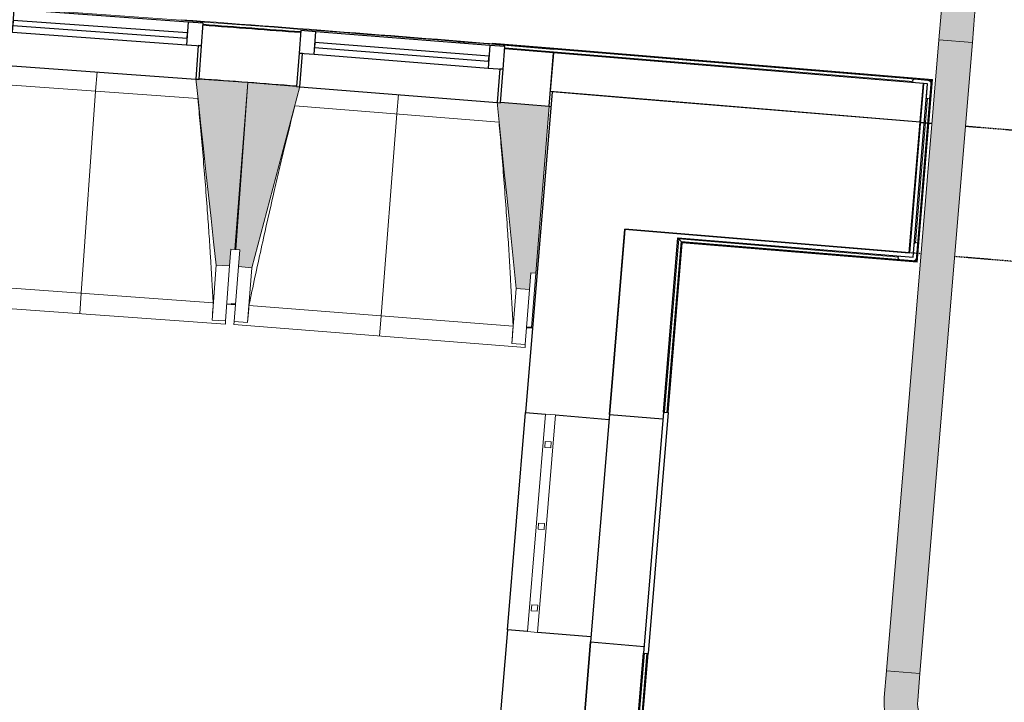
# Model space of a CAD drawing. Header units: millimetres. Extents: x -2845 to 74565, y -36590 to 13748.
# Tile 42 of 75: x 41041 to 43974, y -22737 to -20704. Entities that reach past the tile are written whole.
import ezdxf

# ---------------------------------------------------------------- set-up
doc = ezdxf.new("R2010")
doc.units = ezdxf.units.MM
doc.linetypes.add('Tiret', pattern=[2.5, 1.25, -1.25])
doc.linetypes.add('Tiret_2_', pattern=[2.5, 1.25, -1.25])
for name, color, linetype, lineweight in [('A-DOOR', 7, 'Continuous', 25), ('A-FLOR', 7, 'Continuous', 25), ('A-FLOR-HRAL', 7, 'Continuous', 18), ('A-GENM', 7, 'Continuous', 18), ('A-GLAZ', 7, 'Continuous', 25), ('A-WALL', 7, 'Continuous', 25), ('CHEMIN DE CABLE ELE', 7, 'Continuous', 18), ('I-WALL', 7, 'Continuous', 25), ('MUR', 7, 'Continuous', 25), ('Q-SPCQ', 7, 'Continuous', 18), ('S-BEAM', 7, 'Continuous', 18)]:
    doc.layers.add(name, color=color, linetype=linetype, lineweight=lineweight)
doc.layers.add('A-DOOR-HDLN', color=5, linetype='Tiret', lineweight=25, true_color=0x0000ff)

# ---------------------------------------------------------------- blocks, each defined once
blk = doc.blocks.new('20_MUR PREFA_01 - MODULE_01 B-3165811-2021_015_1111_DCE_1_50_N0 FINI_CFA_DIS')
at = {"layer": 'A-GENM'}
for p, q in [((0, 722.1), (0, 661.4)), ((0, 661.4), (0, 58.5)), ((0, 0.7), (0, 58.5))]:
    blk.add_line(p, q, dxfattribs=at)
blk = doc.blocks.new('grille de défense - grille de défense 2-3214737-2021_015_1111_DCE_1_50_N0 FINI_CFA_DIS')
at = {"layer": 'Q-SPCQ'}
for p, q in [((-2057.4, -15), (-2057.4, 15)), ((-1407.4, 15), (-2057.4, 15)), ((-1958.4, 9), (-1976.4, 9)), ((-1976.4, 9), (-1976.4, -9)), ((-1958.4, -9), (-1958.4, 9)), ((-1714.4, 9), (-1732.4, 9)), ((-1732.4, 9), (-1732.4, -9)), ((-1714.4, -9), (-1714.4, 9)), ((-1470.3, 9), (-1488.3, 9)), ((-1488.3, 9), (-1488.3, -9)), ((-1470.3, -9), (-1470.3, 9)), ((-1407.4, 15), (-1407.4, -15)), ((-2057.4, -15), (-1407.4, -15)), ((-1976.4, -9), (-1958.4, -9)), ((-1732.4, -9), (-1714.4, -9)), ((-1488.3, -9), (-1470.3, -9))]:
    blk.add_line(p, q, dxfattribs=at)
blk = doc.blocks.new('Ouverture en rectangle - Ouverture en rectangle _83x207_-3217784-2021_015_1111_DCE_1_50_N0 FINI_CFA_DIS')
at = {"layer": 'A-DOOR-HDLN', "linetype": 'Tiret_2_'}
for p, q in [((-415, 195), (279.6, 195)), ((379.6, 195), (415, 195)), ((279.5, -195), (-415, -195)), ((415, -195), (379.5, -195))]:
    blk.add_line(p, q, dxfattribs=at)
blk = doc.blocks.new('B02_DC_STR_rvt-1-2021_015_1111_DCE_1_50_N0 FINI_CFA_DIS')
at = {"layer": 'S-BEAM', "lineweight": 5, "true_color": 0x787878}
for points in [[(-11503.6, -21437.7), (-11500, -21387.9), (-11485, -21388.9), (-11449.3, -20891.4), (-11593.9, -20881.1), (-11593.9, -20881.7), (-11603.9, -20881), (-11543.5, -21434.9), (-11526.1, -21436.1)], [(-11437, -21442.9), (-11294.4, -20904.3), (-11304.4, -20903.5), (-11304.4, -20902.8), (-11448.8, -20891.5), (-11487.9, -21388.7), (-11472.9, -21389.9), (-11476.9, -21439.8), (-11472.9, -21440.1)], [(-10609.6, -21508), (-10605.6, -21458.2), (-10590.7, -21459.3), (-10551.5, -20962.1), (-10696, -20950.7), (-10696.1, -20951.4), (-10706, -20950.6), (-10649.4, -21504.9), (-10632.7, -21506.2)]]:
    blk.add_hatch(color=8, dxfattribs=at).paths.add_polyline_path(points)
at = {"layer": 'A-FLOR'}
for p, q in [((-11511.6, -21550.3), (-11485.7, -21552.3)), ((-11485.7, -21551.5), (-11498.3, -21550.5)), ((-10618.4, -21620.4), (-10601, -21621.8)), ((-10603.4, -21620.9), (-10618.3, -21619.8))]:
    blk.add_line(p, q, dxfattribs=at)
at = {"layer": 'A-WALL'}
for p, q in [((-10542.7, -20918.8), (-10622, -21874)), ((-10293.5, -20939.5), (-10542.7, -20918.8)), ((-10371.6, -21879.7), (-10325.8, -21328.2)), ((-10622, -21874), (-10561.9, -21879)), ((-10532, -21881.5), (-10372.8, -21894.7)), ((-10675.7, -22521.8), (-10720.2, -23056.8)), ((-10615.7, -22526.7), (-10675.7, -22521.8)), ((-10426.6, -22542.4), (-10585.8, -22529.2)), ((-10470.8, -23075.5), (-10427.8, -22557.4))]:
    blk.add_line(p, q, dxfattribs=at)
at = {"layer": 'I-WALL'}
for p, q in [((-9445.8, -21009.8), (-10293.5, -20939.5)), ((-9478.1, -21398.5), (-9445.8, -21009.8)), ((-10325.8, -21328.2), (-9478.1, -21398.5))]:
    blk.add_line(p, q, dxfattribs=at)
at = {"layer": 'MUR'}
blk.add_line((-10675.7, -22521.8), (-10622, -21874), dxfattribs=at)
at = {"layer": 'S-BEAM'}
for p, q in [((-11449.3, -20891.4), (-11593.9, -20881.1)), ((-11597.9, -20939.4), (-12206.8, -20895.7)), ((-11448.8, -20891.5), (-11487.9, -21388.7)), ((-11485, -21388.9), (-11449.3, -20891.4)), ((-11304.3, -20902.8), (-11448.8, -20891.5)), ((-10700.4, -21009), (-11309.1, -20961.1)), ((-10551.5, -20962.1), (-10696.1, -20950.7)), ((-10590.7, -21459.3), (-10551.5, -20962.1)), ((-11503.6, -21437.7), (-11500, -21387.9)), ((-11500, -21387.9), (-11485, -21388.9)), ((-11487.9, -21388.7), (-11472.9, -21389.9)), ((-11472.9, -21389.9), (-11476.9, -21439.8)), ((-11543.5, -21434.9), (-11555.2, -21598.7)), ((-11543.5, -21434.9), (-11503.6, -21437.7)), ((-11503.6, -21437.7), (-11515.3, -21601.5)), ((-11489.8, -21603.5), (-11476.9, -21439.8)), ((-11476.9, -21439.8), (-11437, -21442.9)), ((-11449.9, -21606.6), (-11437, -21442.9)), ((-10609.6, -21508), (-10605.6, -21458.2)), ((-10605.6, -21458.2), (-10590.7, -21459.3)), ((-10590.7, -21459.3), (-10603.4, -21620.9)), ((-12339.3, -21490.7), (-11551.8, -21547.2)), ((-10649.4, -21504.9), (-10662.3, -21668.6)), ((-10649.4, -21504.9), (-10609.6, -21508)), ((-10609.6, -21508), (-10622.4, -21671.7)), ((-12383.7, -21548.3), (-11516, -21610.6)), ((-11511.7, -21551.7), (-11498.5, -21552.6)), ((-11498.5, -21552.6), (-11485.8, -21553.6)), ((-11445.6, -21555.2), (-10658.5, -21617.1)), ((-11555.2, -21598.7), (-11555.2, -21598.4)), ((-11515.3, -21601.5), (-11555.2, -21598.7)), ((-11515.3, -21601.5), (-11516, -21610.6)), ((-11490.5, -21612.5), (-11489.8, -21603.5)), ((-11490.5, -21612.5), (-10623.1, -21680.7)), ((-11449.9, -21606.6), (-11489.8, -21603.5)), ((-11449.8, -21606.3), (-11449.9, -21606.6)), ((-10618.5, -21621.9), (-10603.6, -21623)), ((-10603.4, -21621.6), (-10603.6, -21623)), ((-10662.3, -21668.6), (-10662.3, -21668.3)), ((-10622.4, -21671.7), (-10662.3, -21668.6)), ((-10622.4, -21671.7), (-10623.1, -21680.7))]:
    blk.add_line(p, q, dxfattribs=at)
at = {"layer": 'S-BEAM', "flags": 128}
for points in [[(-11603.9, -20880.3), (-11596.4, -20949.7), (-11588.8, -21019), (-11581.3, -21088.3), (-11573.7, -21157.6), (-11566.1, -21226.9), (-11558.6, -21296.3), (-11551, -21365.6), (-11543.5, -21434.9)], [(-11437, -21442.9), (-11419.2, -21375.5), (-11401.3, -21308.1), (-11383.5, -21240.7), (-11365.6, -21173.3), (-11347.8, -21105.9), (-11329.9, -21038.4), (-11312.1, -20971), (-11294.3, -20903.6)], [(-10706.1, -20949.9), (-10699, -21019.3), (-10691.9, -21088.7), (-10684.8, -21158), (-10677.7, -21227.4), (-10670.7, -21296.8), (-10663.6, -21366.1), (-10656.5, -21435.5), (-10649.4, -21504.9)], [(-11555.2, -21598.4), (-11554.5, -21588.2), (-11553.8, -21577.9), (-11553.1, -21567.7), (-11552.4, -21557.5), (-11551.8, -21547.2)], [(-11445.6, -21555.2), (-11446.4, -21565.4), (-11447.3, -21575.6), (-11448.1, -21585.9), (-11449, -21596.1), (-11449.8, -21606.3)], [(-10662.3, -21668.3), (-10661.6, -21658.1), (-10660.8, -21647.8), (-10660, -21637.6), (-10659.3, -21627.4), (-10658.5, -21617.1)]]:
    blk.add_lwpolyline(points, dxfattribs=at)
at = {"layer": 'S-BEAM'}
for points, knots in [([(-11551.8, -21547.2), (-11554.4, -21501.3), (-11558.6, -21432.5), (-11564.7, -21340.8), (-11570, -21266.3), (-11576.2, -21186), (-11583.2, -21100), (-11590.5, -21017.8), (-11595.6, -20964.3), (-11598, -20939.4)], [0, 0, 0, 0, 0.2222222, 0.3333333, 0.4444444, 0.5833333, 0.7222222, 0.8611111, 0.9816328, 0.9816328, 0.9816328, 0.9816328]), ([(-11308.9, -20961.1), (-11319.3, -21002.1), (-11335, -21065.4), (-11355.6, -21151.3), (-11372.6, -21224.1), (-11390.6, -21302.6), (-11415.7, -21414.8), (-11433.8, -21499), (-11445.6, -21555.2)], [0.0183454, 0.0183454, 0.0183454, 0.0183454, 0.2222222, 0.3333333, 0.4444444, 0.5833333, 0.7222222, 1, 1, 1, 1]), ([(-10658.5, -21617.1), (-10660.8, -21571.2), (-10664.5, -21502.4), (-10670, -21410.7), (-10674.8, -21336), (-10680.4, -21255.8), (-10686.9, -21169.7), (-10693.6, -21087.4), (-10698.3, -21033.9), (-10700.6, -21009)], [0, 0, 0, 0, 0.2222222, 0.3333333, 0.4444444, 0.5833333, 0.7222222, 0.8611111, 0.9816328, 0.9816328, 0.9816328, 0.9816328])]:
    blk.add_open_spline(points, degree=3, knots=knots, dxfattribs=at)
at = {"layer": 'A-DOOR', "color": 5, "lineweight": 25, "true_color": 0x0000ff, "rotation": 175.2586130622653}
blk.add_blockref('Ouverture en rectangle - Ouverture en rectangle _83x207_-3217784-2021_015_1111_DCE_1_50_N0 FINI_CFA_DIS', (-9048.4, -21238.5), dxfattribs=at)
at = {"layer": 'Q-SPCQ', "color": 5, "lineweight": 25, "true_color": 0x0000ff, "rotation": 265.2547601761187}
blk.add_blockref('grille de défense - grille de défense 2-3214737-2021_015_1111_DCE_1_50_N0 FINI_CFA_DIS', (-10717.2, -23930.5), dxfattribs=at)
at = {"layer": 'S-BEAM', "color": 5, "lineweight": 25, "true_color": 0x0000ff}
for p, rotation in [((-11898.2, -20859.2), 175.8980836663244), ((-11000.2, -20926.8), 175.5008146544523)]:
    blk.add_blockref('20_MUR PREFA_01 - MODULE_01 B-3165811-2021_015_1111_DCE_1_50_N0 FINI_CFA_DIS', p, dxfattribs=dict(at, rotation=rotation))
blk = doc.blocks.new('XXX_VIDE FENETRE - 590-389517-2021_015_1111_DCE_1_50_N0 FINI_CFA_DIS')
at = {"layer": 'A-GLAZ'}
for p, q in [((-305.1, 0), (-305.1, -100)), ((-295.1, 0), (-305.1, 0)), ((295.1, 0), (-295.1, 0)), ((-295.1, -100), (-295.1, 0)), ((305.1, 0), (295.1, 0)), ((295.1, 0), (295.1, -100)), ((305.1, -100), (305.1, 0)), ((-305.1, -100), (-295.1, -100)), ((-260.1, -100), (-305.1, -100)), ((-305.1, -100), (-305.1, -167.5)), ((-260.1, -167.5), (-260.1, -100)), ((260.1, -100), (-260.1, -100)), ((260.1, -100), (260.1, -167.5)), ((305.1, -100), (260.1, -100)), ((295.1, -100), (305.1, -100)), ((305.1, -167.5), (305.1, -100)), ((-305.1, -167.5), (-260.1, -167.5)), ((-260.1, -167.5), (260.1, -167.5)), ((260.1, -167.5), (305.1, -167.5))]:
    blk.add_line(p, q, dxfattribs=at)
at = {"layer": 'A-GLAZ', "color": 173, "true_color": 0x5c63b1}
for p, q in [((260.1, -120), (-260.1, -120)), ((-260.1, -120), (-260.1, -135)), ((-260.1, -135), (260.1, -135)), ((260.1, -135), (260.1, -120))]:
    blk.add_line(p, q, dxfattribs=at)
blk = doc.blocks.new('Garde-corps - Garde-corps-507583-2021_015_1111_DCE_1_50_N0 FINI_CFA_DIS')
at = {"layer": 'A-FLOR-HRAL'}
for p, q in [((-9251.3, -19760.6), (-9251.5, -19762.2)), ((-9251.5, -19762.2), (-7726.7, -19888.7)), ((-9251.3, -19760.6), (-9251.2, -19758.8)), ((-9251.3, -19760.6), (-7724.9, -19887.2)), ((-9251.2, -19758.8), (-9250.6, -19751.7)), ((-9251.2, -19758.8), (-7723, -19885.6)), ((-9250.4, -19748.7), (-9250.6, -19751.7)), ((-9250.6, -19751.7), (-7715.2, -19879.1)), ((-7726.7, -19888.7), (-7843.1, -21012.6)), ((-7724.9, -19887.2), (-7841.6, -21014.4)), ((-7723, -19885.6), (-7840.1, -21016.2)), ((-7715.2, -19879.1), (-7833.7, -21023.9)), ((-7711.9, -19876.3), (-7831, -21027.2)), ((-7715.2, -19879.1), (-7723, -19885.6)), ((-8634.5, -20946.9), (-8679.7, -21491.8)), ((-8633, -20948.7), (-8678, -21490.3)), ((-8631.4, -20950.6), (-8676.1, -21488.8)), ((-7843.1, -21012.6), (-8634.5, -20946.9)), ((-7841.6, -21014.4), (-8633, -20948.7)), ((-7840.1, -21016.2), (-8631.4, -20950.6)), ((-8631.4, -20950.6), (-8628.2, -20954.4)), ((-7833.7, -21023.9), (-8578.4, -20962.2)), ((-8628.8, -21004.8), (-8664.5, -21435.6)), ((-8625.6, -21002.1), (-8661.8, -21438.9)), ((-7833.7, -21023.9), (-7840.1, -21016.2)), ((-8679.7, -21491.8), (-7578.3, -21611.1)), ((-8678, -21490.3), (-7579.8, -21609.3)), ((-8672.8, -21486), (-8676.1, -21488.8)), ((-8676.1, -21488.8), (-7581.3, -21607.3)), ((-8623.3, -21484.3), (-7590.3, -21596.2)), ((-8620.5, -21487.6), (-7587.6, -21599.5)), ((-7587.6, -21599.5), (-7578.9, -21519)), ((-7578.9, -21519), (-7581.9, -21518.7)), ((-7581.3, -21607.3), (-7571.8, -21519.8)), ((-7579.8, -21609.3), (-7570.1, -21520)), ((-7578.9, -21519), (-7571.8, -21519.8)), ((-7578.3, -21611.1), (-7568.5, -21520.1)), ((-7571.8, -21519.8), (-7570.1, -21520)), ((-7568.5, -21520.1), (-7570.1, -21520)), ((-7590.3, -21596.2), (-7590.2, -21594.8)), ((-7581.3, -21607.3), (-7587.6, -21599.5))]:
    blk.add_line(p, q, dxfattribs=at)
for points, knots in [([(-7724.9, -19887.2), (-7725, -19887.2), (-7725.1, -19887.3), (-7725.2, -19887.4), (-7725.4, -19887.5), (-7725.5, -19887.6), (-7725.6, -19887.8), (-7725.8, -19887.9), (-7725.9, -19888), (-7726, -19888.1), (-7726.1, -19888.2), (-7726.3, -19888.3), (-7726.4, -19888.4), (-7726.6, -19888.5), (-7726.7, -19888.6), (-7726.7, -19888.7), (-7726.7, -19888.7)], [0, 0, 0, 0, 0.1, 0.15, 0.2, 0.25, 0.3, 0.35, 0.4, 0.45, 0.5, 0.55, 0.625, 0.7, 0.8, 0.9, 0.9, 0.9, 0.9]), ([(-7711.9, -19876.3), (-7712.1, -19876.6), (-7712.6, -19876.9), (-7713.1, -19877.4), (-7713.4, -19877.7), (-7713.7, -19877.9), (-7713.9, -19878.1), (-7714.1, -19878.2), (-7714.3, -19878.4), (-7714.5, -19878.6), (-7714.7, -19878.7), (-7714.9, -19878.9), (-7715.1, -19879), (-7715.2, -19879.1), (-7715.2, -19879.1)], [0, 0, 0, 0, 0.166667, 0.25, 0.333333, 0.375, 0.416667, 0.5, 0.541667, 0.583333, 0.666667, 0.75, 0.833333, 1, 1, 1, 1]), ([(-8634.5, -20946.9), (-8634.5, -20947), (-8634.5, -20947), (-8634.3, -20947.2), (-8634.2, -20947.4), (-8634.1, -20947.5), (-8634, -20947.6), (-8633.9, -20947.8), (-8633.7, -20947.9), (-8633.6, -20948), (-8633.5, -20948.2), (-8633.4, -20948.3), (-8633.3, -20948.4), (-8633.2, -20948.6), (-8633.1, -20948.7), (-8633, -20948.7)], [-0.9, -0.9, -0.9, -0.9, -0.75, -0.65, -0.55, -0.5, -0.45, -0.4, -0.35, -0.3, -0.25, -0.2, -0.15, -0.1, 0, 0, 0, 0]), ([(-7841.6, -21014.4), (-7841.7, -21014.3), (-7841.8, -21014.2), (-7841.9, -21014.1), (-7842, -21013.9), (-7842.1, -21013.8), (-7842.2, -21013.7), (-7842.3, -21013.5), (-7842.4, -21013.4), (-7842.5, -21013.3), (-7842.6, -21013.2), (-7842.7, -21013), (-7842.9, -21012.9), (-7843, -21012.7), (-7843.1, -21012.6), (-7843.1, -21012.6), (-7843.1, -21012.6)], [0, 0, 0, 0, 0.1, 0.15, 0.2, 0.25, 0.3, 0.35, 0.4, 0.45, 0.5, 0.55, 0.625, 0.7, 0.8, 0.9, 0.9, 0.9, 0.9]), ([(-7831, -21027.2), (-7831.3, -21026.9), (-7831.6, -21026.4), (-7832, -21025.9), (-7832.3, -21025.6), (-7832.5, -21025.4), (-7832.7, -21025.1), (-7832.9, -21024.9), (-7833, -21024.7), (-7833.2, -21024.5), (-7833.3, -21024.3), (-7833.5, -21024.2), (-7833.7, -21024), (-7833.7, -21023.9), (-7833.7, -21023.9)], [0, 0, 0, 0, 0.166667, 0.25, 0.333333, 0.375, 0.416667, 0.5, 0.541667, 0.583333, 0.666667, 0.75, 0.833333, 1, 1, 1, 1]), ([(-8678, -21490.3), (-8678, -21490.4), (-8678.1, -21490.4), (-8678.3, -21490.6), (-8678.4, -21490.7), (-8678.5, -21490.8), (-8678.7, -21490.9), (-8678.8, -21491), (-8678.9, -21491.1), (-8679, -21491.2), (-8679.2, -21491.3), (-8679.3, -21491.4), (-8679.4, -21491.5), (-8679.6, -21491.6), (-8679.7, -21491.7), (-8679.7, -21491.8), (-8679.7, -21491.8)], [0, 0, 0, 0, 0.1, 0.15, 0.2, 0.25, 0.3, 0.35, 0.4, 0.45, 0.5, 0.55, 0.625, 0.7, 0.8, 0.9, 0.9, 0.9, 0.9]), ([(-7590.3, -21596.2), (-7590.1, -21596.5), (-7589.7, -21596.9), (-7589.3, -21597.4), (-7589, -21597.8), (-7588.8, -21598), (-7588.6, -21598.2), (-7588.5, -21598.5), (-7588.3, -21598.7), (-7588.2, -21598.8), (-7588, -21599), (-7587.8, -21599.2), (-7587.7, -21599.4), (-7587.6, -21599.5), (-7587.6, -21599.5)], [0, 0, 0, 0, 0.166667, 0.25, 0.333333, 0.375, 0.416667, 0.5, 0.541667, 0.583333, 0.666667, 0.75, 0.833333, 1, 1, 1, 1]), ([(-7578.3, -21611.1), (-7578.3, -21611.1), (-7578.4, -21611), (-7578.5, -21610.8), (-7578.7, -21610.6), (-7578.8, -21610.5), (-7578.9, -21610.4), (-7579, -21610.2), (-7579.1, -21610.1), (-7579.2, -21610), (-7579.3, -21609.8), (-7579.4, -21609.7), (-7579.5, -21609.6), (-7579.7, -21609.4), (-7579.7, -21609.3), (-7579.8, -21609.3)], [-0.9, -0.9, -0.9, -0.9, -0.75, -0.65, -0.55, -0.5, -0.45, -0.4, -0.35, -0.3, -0.25, -0.2, -0.15, -0.1, 0, 0, 0, 0])]:
    blk.add_open_spline(points, degree=3, knots=knots, dxfattribs=at)
blk = doc.blocks.new('Garde-corps - Garde-corps-508221-2021_015_1111_DCE_1_50_N0 FINI_CFA_DIS')
at = {"layer": 'A-FLOR-HRAL'}
for p, q in [((-11517.4, -20725.9), (-11537.5, -20724.4)), ((-11295.1, -20739.9), (-11333.8, -20737.3)), ((-10537.3, -20789.1), (-10822, -20770.6)), ((-10537.3, -20789.2), (-10721.2, -20774.2)), ((-10538.2, -20799.6), (-10683.4, -20790.2)), ((-10538.2, -20799.6), (-10683.2, -20787.8)), ((-9466.3, -20888.5), (-10538.2, -20799.6)), ((-10537.6, -20792.5), (-9412.8, -20885.8)), ((-10537.4, -20790.8), (-9410.9, -20884.2)), ((-9409.1, -20882.7), (-10537.3, -20789.1)), ((-9457.4, -21422.9), (-9412.8, -20885.8)), ((-9455.8, -21424.8), (-9410.9, -20884.2)), ((-9454.3, -21426.6), (-9409.1, -20882.7)), ((-9412.8, -20885.8), (-9416.1, -20888.6)), ((-9460.1, -21369.4), (-9424.3, -20938.2)), ((-10207.5, -21873.3), (-10164.6, -21357.1)), ((-10164.6, -21357.1), (-9509.8, -21411.4)), ((-10158.1, -21364.8), (-10164.6, -21357.1)), ((-10200.4, -21873.9), (-10158.1, -21364.8)), ((-10198.6, -21874), (-10156.5, -21366.7)), ((-10197, -21874.1), (-10155, -21368.4)), ((-10158.1, -21364.8), (-9457.4, -21422.9)), ((-10156.5, -21366.7), (-9455.8, -21424.8)), ((-10155, -21368.4), (-9454.3, -21426.6)), ((-9457.4, -21422.9), (-9460.2, -21419.6)), ((-10294.8, -22925.5), (-10267, -22590.8)), ((-10287.1, -22919), (-10259.9, -22591.4)), ((-10285.3, -22917.4), (-10258.2, -22591.5)), ((-10283.5, -22915.9), (-10256.6, -22591.7))]:
    blk.add_line(p, q, dxfattribs=at)
for radius, start, end in [(130446.8, 85.301593, 87.259515), (130448.6, 85.301593, 85.790698), (130439.7, 85.633537, 85.761579)]:
    blk.add_arc((-21222.6, -150801), radius, start, end, dxfattribs=at)
for points, knots in [([(-9409.1, -20882.7), (-9409.2, -20882.7), (-9409.2, -20882.7), (-9409.3, -20882.9), (-9409.5, -20883), (-9409.7, -20883.1), (-9409.8, -20883.3), (-9410, -20883.4), (-9410.1, -20883.5), (-9410.2, -20883.6), (-9410.4, -20883.7), (-9410.5, -20883.9), (-9410.6, -20884), (-9410.8, -20884.1), (-9410.9, -20884.2), (-9410.9, -20884.2)], [0.1, 0.1, 0.1, 0.1, 0.2, 0.3, 0.4, 0.475, 0.55, 0.6, 0.65, 0.7, 0.75, 0.8, 0.85, 0.9, 1, 1, 1, 1]), ([(-10164.6, -21357.1), (-10164.6, -21357.1), (-10164.7, -21357), (-10164.8, -21356.9), (-10165, -21356.7), (-10165.2, -21356.5), (-10165.3, -21356.3), (-10165.5, -21356.1), (-10165.7, -21355.8), (-10166, -21355.5), (-10166.2, -21355.3), (-10166.4, -21355), (-10166.8, -21354.6), (-10167.1, -21354.1), (-10167.4, -21353.9)], [0, 0, 0, 0, 0.166667, 0.25, 0.333333, 0.416667, 0.458333, 0.5, 0.583333, 0.666667, 0.708333, 0.75, 0.833333, 1, 1, 1, 1]), ([(-10155, -21368.4), (-10155, -21368.4), (-10155.1, -21368.4), (-10155.2, -21368.3), (-10155.3, -21368.1), (-10155.5, -21367.9), (-10155.6, -21367.8), (-10155.7, -21367.6), (-10155.8, -21367.5), (-10155.9, -21367.4), (-10156.1, -21367.2), (-10156.2, -21367.1), (-10156.3, -21367), (-10156.4, -21366.8), (-10156.5, -21366.7), (-10156.5, -21366.7)], [0.1, 0.1, 0.1, 0.1, 0.2, 0.3, 0.4, 0.475, 0.55, 0.6, 0.65, 0.7, 0.75, 0.8, 0.85, 0.9, 1, 1, 1, 1]), ([(-9454.3, -21426.6), (-9454.3, -21426.6), (-9454.3, -21426.5), (-9454.4, -21426.4), (-9454.6, -21426.2), (-9454.7, -21426.1), (-9454.9, -21425.9), (-9455, -21425.7), (-9455.1, -21425.6), (-9455.2, -21425.5), (-9455.3, -21425.4), (-9455.4, -21425.2), (-9455.5, -21425.1), (-9455.7, -21424.9), (-9455.7, -21424.8), (-9455.8, -21424.8)], [0.1, 0.1, 0.1, 0.1, 0.2, 0.3, 0.4, 0.475, 0.55, 0.6, 0.65, 0.7, 0.75, 0.8, 0.85, 0.9, 1, 1, 1, 1])]:
    blk.add_open_spline(points, degree=3, knots=knots, dxfattribs=at)
blk = doc.blocks.new('61_CADRE HABILLAGE MEUNUISERIE - 0_65x1_01-528671-2021_015_1111_DCE_1_50_N0 FINI_CFA_DIS')
at = {"layer": 'A-GLAZ'}
for p, q in [((340, 160), (-340, 160)), ((-340, 160), (-340, 0)), ((340, 160), (340, 0)), ((360, 0), (-360, 0)), ((-360, 0), (-360, -15)), ((360, 0), (360, -15)), ((-360, -15), (360, -15))]:
    blk.add_line(p, q, dxfattribs=at)
blk = doc.blocks.new('1010_PROTECTION  D_ANGLE - 1010_PROTECTION  D_ANGLE-534363-2021_015_1111_DCE_1_50_N0 FINI_CFA_DIS')
at = {"layer": 'Q-SPCQ'}
for p, q in [((-10, 40), (-10, 0)), ((0, 0), (0, 40)), ((40, 0), (0, 0)), ((0, -10), (40, -10))]:
    blk.add_line(p, q, dxfattribs=at)
for centre, radius, start, end in [((-5, 40), 5, 360, 180), ((0, 0), 10, 180, 270), ((40, -5), 5, 270, 90)]:
    blk.add_arc(centre, radius, start, end, dxfattribs=at)
blk = doc.blocks.new('B02_ARC_rvt-1-2021_015_1111_DCE_1_50_N0 FINI_CFA_DIS')
at = {"layer": 'A-FLOR'}
for p, q in [((-10542.7, -20918.8), (-10542.6, -20917.7)), ((-10551.5, -20962.1), (-10546.3, -20962.5))]:
    blk.add_line(p, q, dxfattribs=at)
at = {"layer": 'A-WALL'}
for p, q in [((-9436.2, -20894.1), (-9478, -21398.5)), ((-9465.6, -21399.5), (-9423.7, -20895.1)), ((-9423.7, -20895.1), (-9436.2, -20894.1)), ((-10325.8, -21328.2), (-10326.8, -21340.6)), ((-9478, -21398.5), (-10325.8, -21328.2)), ((-10167.4, -21353.9), (-9466.6, -21412)), ((-9466.6, -21412), (-9465.6, -21399.5))]:
    blk.add_line(p, q, dxfattribs=at)
at = {"layer": 'I-WALL'}
for p, q in [((-10538.4, -20802.6), (-10683.4, -20790.8)), ((-10551.5, -20962.1), (-10538.4, -20802.6)), ((-10538.4, -20802.6), (-10547.9, -20917.2)), ((-9436.2, -20894), (-10538.4, -20802.6)), ((-10547.9, -20917.2), (-9445.7, -21008.6)), ((-9445.7, -21008.6), (-9436.2, -20894)), ((-10696, -20950.3), (-10551.5, -20962.1)), ((-10326.8, -21340.6), (-10371.6, -21879.7)), ((-10210.5, -21873), (-10167.4, -21353.9)), ((-10427.8, -22557.4), (-10470.8, -23075.5)), ((-10298.1, -22928.3), (-10270, -22590.6))]:
    blk.add_line(p, q, dxfattribs=at)
for radius, start, end in [(130436.7, 85.63354, 85.761576), (130276.7, 85.633703, 85.761409)]:
    blk.add_arc((-21222.6, -150801), radius, start, end, dxfattribs=at)
at = {"layer": 'A-FLOR-HRAL', "lineweight": 18}
for name in ['Garde-corps - Garde-corps-507583-2021_015_1111_DCE_1_50_N0 FINI_CFA_DIS', 'Garde-corps - Garde-corps-508221-2021_015_1111_DCE_1_50_N0 FINI_CFA_DIS']:
    blk.add_blockref(name, (0, 0), dxfattribs=at)
at = {"layer": 'A-GLAZ', "lineweight": 18}
for name, p, rotation in [('XXX_VIDE FENETRE - 590-389517-2021_015_1111_DCE_1_50_N0 FINI_CFA_DIS', (-11898.2, -20859.9), 175.8980836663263), ('XXX_VIDE FENETRE - 590-389517-2021_015_1111_DCE_1_50_N0 FINI_CFA_DIS', (-11000.2, -20927.5), 175.5008146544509), ('61_CADRE HABILLAGE MEUNUISERIE - 0_65x1_01-528671-2021_015_1111_DCE_1_50_N0 FINI_CFA_DIS', (-10240.3, -22231.8), 85.25476017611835)]:
    blk.add_blockref(name, p, dxfattribs=dict(at, rotation=rotation))
at = {"layer": 'Q-SPCQ', "lineweight": 18}
for p, rotation in [((-9423.7, -20895.1), 175.2586130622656), ((-9466.6, -21412), 85.25476017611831)]:
    blk.add_blockref('1010_PROTECTION  D_ANGLE - 1010_PROTECTION  D_ANGLE-534363-2021_015_1111_DCE_1_50_N0 FINI_CFA_DIS', p, dxfattribs=dict(at, rotation=rotation))
blk = doc.blocks.new('Chemin de câbles - Courbure - Standard-4700653-2021_015_1111_DCE_1_50_N0 FINI_CFA_DIS')
at = {"layer": 'CHEMIN DE CABLE ELE', "true_color": 0x71cc51}
blk.add_hatch(color=93, dxfattribs=at).paths.add_polyline_path([(-230, -50), (-150, -50), (-105.5, -45), (-63.2, -30.2), (-25.3, -6.4), (6.4, 25.3), (30.2, 63.2), (45, 105.5), (50, 150), (50, 230), (-50, 230), (-50, 150), (-54.9, 119.1), (-69.1, 91.2), (-91.2, 69.1), (-119.1, 54.9), (-150, 50), (-230, 50), (-230, 2.2)])
at = {"layer": 'CHEMIN DE CABLE ELE', "color": 8, "true_color": 0x808080}
for p, q in [((50, 230), (-50, 230)), ((-50, 230), (-50, 150)), ((50, 150), (50, 230)), ((-230, -50), (-230, 50)), ((-230, 50), (-150, 50)), ((-150, -50), (-230, -50))]:
    blk.add_line(p, q, dxfattribs=at)
for radius in [200, 100]:
    blk.add_arc((-150, 150), radius, 270, 0.0076, dxfattribs=at)
blk = doc.blocks.new('Chemin de câbles - Courbure - Standard-6395788-2021_015_1111_DCE_1_50_N0 FINI_CFA_DIS')
at = {"layer": 'CHEMIN DE CABLE ELE', "true_color": 0x71cc51}
blk.add_hatch(color=93, dxfattribs=at).paths.add_polyline_path([(52, 228.3), (-48, 229.1), (-48.7, 149.1), (-53.8, 118.4), (-68.1, 90.8), (-90.2, 68.9), (-118, 54.8), (-148.7, 50), (-228.7, 50), (-228.7, -50), (-148.7, -50), (-104.4, -45), (-62.4, -30.4), (-24.6, -6.8), (7, 24.5), (30.9, 62.1), (45.9, 104.1), (51.3, 148.3), (51.5, 177.7)])
at = {"layer": 'CHEMIN DE CABLE ELE', "color": 8, "true_color": 0x808080}
for p, q in [((-48, 229.1), (-48.7, 149.1)), ((52, 228.3), (-48, 229.1)), ((51.3, 148.3), (52, 228.3)), ((-228.7, -50), (-228.7, 50)), ((-228.7, 50), (-148.7, 50)), ((-148.7, -50), (-228.7, -50))]:
    blk.add_line(p, q, dxfattribs=at)
for radius in [100, 200]:
    blk.add_arc((-148.7, 150), radius, 270, 359.5041, dxfattribs=at)
blk = doc.blocks.new('B02_ELE_rvt-1-2021_015_1111_DCE_1_50_N0 FINI_CFA_DIS')
at = {"layer": 'CHEMIN DE CABLE ELE', "lineweight": 5, "true_color": 0x71cc51}
blk.add_hatch(color=93, dxfattribs=at).paths.add_polyline_path([(-9446.3, -22651.9), (-9290.2, -20772.3), (-9389.8, -20764.1), (-9546, -22643.6)])
at = {"layer": 'CHEMIN DE CABLE ELE', "color": 8, "true_color": 0x808080}
for p, q in [((-9546, -22643.6), (-9389.8, -20764.1)), ((-9389.8, -20764.1), (-9290.2, -20772.3)), ((-9446.3, -22651.9), (-9290.2, -20772.3)), ((-9446.3, -22651.9), (-9546, -22643.6))]:
    blk.add_line(p, q, dxfattribs=at)
at = {"layer": 'CHEMIN DE CABLE ELE', "lineweight": 18}
for name, p, rotation in [('Chemin de câbles - Courbure - Standard-4700653-2021_015_1111_DCE_1_50_N0 FINI_CFA_DIS', (-9321, -20539), 85.251062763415), ('Chemin de câbles - Courbure - Standard-6395788-2021_015_1111_DCE_1_50_N0 FINI_CFA_DIS', (-9515.1, -22875.6), 265.2510627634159)]:
    blk.add_blockref(name, p, dxfattribs=dict(at, rotation=rotation))

msp = doc.modelspace()

# ---------------------------------------------------------------- block references
at = {"lineweight": 5}
for name in ['B02_DC_STR_rvt-1-2021_015_1111_DCE_1_50_N0 FINI_CFA_DIS', 'B02_ARC_rvt-1-2021_015_1111_DCE_1_50_N0 FINI_CFA_DIS']:
    msp.add_blockref(name, (53169.3, 0), dxfattribs=at)

# ---------------------------------------------------------------- next in the draw order: block references
msp.add_blockref('B02_ELE_rvt-1-2021_015_1111_DCE_1_50_N0 FINI_CFA_DIS', (53169.3, 0), dxfattribs=at)

doc.saveas('drawing.dxf')
